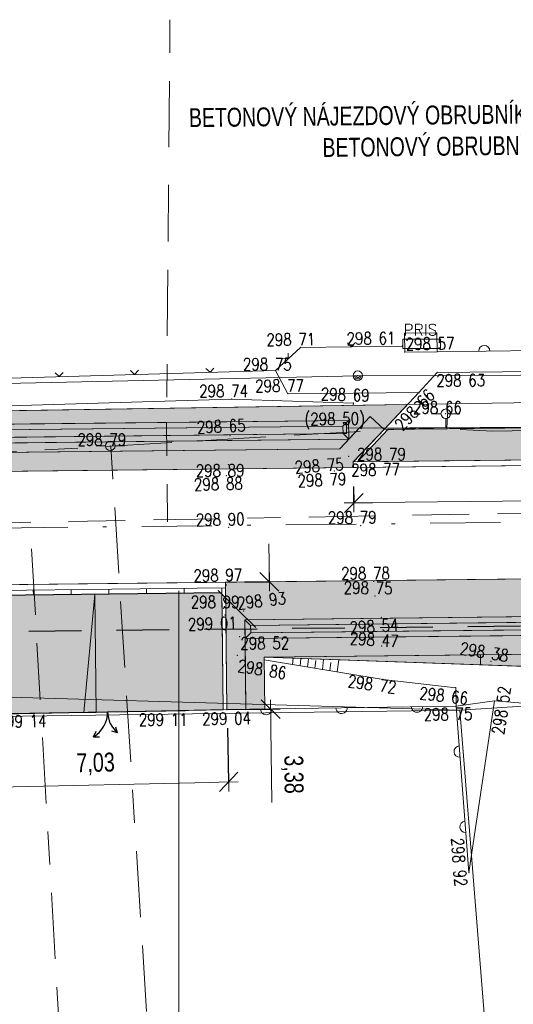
# Model space of a CAD drawing. Header units: metres. Extents: x -456831 to -456516, y -1111244 to -1111169.
# Tile 7 of 19: x -456774 to -456761, y -1111224 to -1111198. Entities that reach past the tile are written whole.
import ezdxf
from ezdxf.enums import TextEntityAlignment as Align

# ---------------------------------------------------------------- set-up
doc = ezdxf.new("R2010")
doc.units = ezdxf.units.M
doc.header["$MEASUREMENT"] = 0
for name, pattern in [('6.1622', [40, 3.5, -3, 7, -3, 3.5, 3.5, -3, 7, -3, 3.5]), ('6.2322', [40, 3.5, -3, 7, -4, 6, -3, 7, -3, 3.5]), ('DGN Style 2', [9.312694, 5.587616, -3.725078]), ('DGN Style 4', [14.909623, 7.450155, -3.725078, 0.009313, -3.725078])]:
    doc.linetypes.add(name, pattern=pattern)
doc.layers.get('0').update_dxf_attribs({"lineweight": 13})
for name, color, linetype, lineweight in [('BARVY_KOMUNIKACE', 254, 'Continuous', 0), ('BARVY_KRAJNICE', 101, 'Continuous', 0), ('BARVY_NASYP', 71, 'Continuous', 0), ('BARVY_OPRAVA_DLAZBA', 51, 'Continuous', 0), ('BARVY_VSAK', 9, 'Continuous', 0), ('HRANICE', 7, 'Continuous', 13), ('Hranice parcel', 9, 'Continuous', 13), ('HRANICE_VSTUP', 4, 'Continuous', 30), ('HRANY NAVRH', 1, 'Continuous', 13), ('HRANY_NASYP', 96, 'Continuous', 13), ('HRANY_ZELEN', 96, 'Continuous', 13), ('IS_CEZ_NN_NADZ', 1, 'Continuous', 0), ('IS_SMVAK_KANAL_SPL_TRASA', 32, '6.2322', 0), ('IS_SMVAK_VODA_TRASA', 5, '6.1622', 0), ('KOMUNIKACE_CHODNIK', 7, 'Continuous', 13), ('KOTY', 1, 'Continuous', 13), ('KRAJNICE', 1, 'Continuous', 13), ('OBJEKTY_BETONOVE_KONSTRUKCE', 7, 'Continuous', 13), ('ODV_ZLAB', 1, 'Continuous', 30), ('OSA', 1, 'DGN Style 4', 13), ('POPIS OBRUB', 1, 'Continuous', 13), ('POPIS ZLABU', 1, 'Continuous', 13), ('PRIPOJKY ZLABU', 1, 'DGN Style 2', 30), ('SITE_ELEKTRIKA', 7, 'Continuous', 13), ('SITE_KANALIZACE', 7, 'Continuous', 13), ('SITE_VODOVOD', 7, 'Continuous', 13), ('SKLONOVNIK', 1, 'Continuous', 0), ('SKRYTE_BODY', 7, 'Continuous', 0), ('SRAFY', 7, 'Continuous', 0), ('SRAFY NASYP', 96, 'Continuous', 13), ('TEREN', 7, 'Continuous', 13), ('VSAKOVACI_RYHA_POTRUBI', 32, 'DGN Style 2', 30), ('VYSKY', 34, 'Continuous', 0), ('VYSKY_OBRUBNIK', 34, 'Continuous', 0)]:
    doc.layers.add(name, color=color, linetype=linetype, lineweight=lineweight)
doc.styles.add('ARIAL', font='arial.ttf')
doc.styles.add('ROMANS', font='romans.shx')
doc.styles.add('Style-Arial', font='arial.ttf')
doc.styles.add('Style-Times New Roman', font='times.ttf')
doc.dimstyles.new('1 500', dxfattribs={"dimtxt": 1, "dimasz": 1, "dimexe": 0, "dimexo": 1, "dimgap": 0.5, "dimtad": 1, "dimzin": 0, "dimtxsty": 'Style-Times New Roman', "dimblk": 'KONCOVA ZNACKA KOTY_1.0', "dimcen": 0, "dimazin": 3, "dimtfac": 1, "dimtdec": 0, "dimtofl": 0, "dimtmove": 0, "dimatfit": 1, "dimldrblk": 'KONCOVA ZNACKA KOTY_1.0', "dimfxl": 0, "dimtolj": 1, "dimtzin": 0, "dimarcsym": 0})

# ---------------------------------------------------------------- blocks, each defined once
blk = doc.blocks.new('SOUP_V')
at = {"color": 0, "linetype": 'ByBlock', "lineweight": -2}
for p, q in [((-0.5, 0), (-1.5, 0)), ((0.5, 0), (1.5, 0))]:
    blk.add_line(p, q, dxfattribs=at)
blk.add_circle((0, 0), 0.5, dxfattribs=at)
blk.add_point((0, 0), dxfattribs=at)
blk = doc.blocks.new('HYDR_P')
at = {"color": 0, "linetype": 'ByBlock', "lineweight": -2}
for p, q in [((-0.5, 0), (-1.5, 0)), ((0.5, 0), (1.5, 0)), ((0, -0.5), (0, -1.5))]:
    blk.add_line(p, q, dxfattribs=at)
blk.add_circle((0, 0), 0.5, dxfattribs=at)
blk.add_point((0, 0), dxfattribs=at)
blk = doc.blocks.new('PRIS')
at = {"color": 0, "linetype": 'ByBlock', "lineweight": -2}
for p, q in [((-2, 0.5), (2, 0.5)), ((-2, -0.5), (-2, 0.5)), ((2, 0.5), (2, -0.5)), ((-2, -0.5), (2, -0.5))]:
    blk.add_line(p, q, dxfattribs=at)
at = {"color": 0, "linetype": 'Continuous', "lineweight": -2, "style": 'ROMANS'}
blk.add_text('PRIS', height=1.2, dxfattribs=at).set_placement((-1.927049, 0.899734))
blk = doc.blocks.new('SLOUPB')
at = {"color": 0, "linetype": 'ByBlock', "lineweight": -2}
blk.add_line((-0.5, 0), (0.5, 0), dxfattribs=at)
blk.add_circle((0, 0), 0.5, dxfattribs=at)
for radius in [0.35, 0.2]:
    blk.add_arc((0, 0), radius, 180, 0, dxfattribs=at)
blk = doc.blocks.new('VYUSTENI')
at = {"color": 0, "linetype": 'ByBlock', "lineweight": -2}
for p, q in [((0, 3.09), (0, 0)), ((0, 0), (-0.59, 0)), ((-0.59, 0), (-0.59, -0.39)), ((0, 0), (0.59, 0)), ((0.59, 0), (0.59, -0.39))]:
    blk.add_line(p, q, dxfattribs=at)
blk = doc.blocks.new('PLOTZDEN')
at = {"color": 0, "linetype": 'ByBlock', "lineweight": -2}
blk.add_arc((0, 0), 0.6, 270, 90, dxfattribs=at)
blk = doc.blocks.new('PLOTDRAT')
at = {"color": 0, "linetype": 'ByBlock', "lineweight": -2}
for q in [(0.424264, 0.424264), (0.424264, -0.424264)]:
    blk.add_line((0, 0), q, dxfattribs=at)
blk = doc.blocks.new('VJEZD')
at = {"color": 0, "linetype": 'ByBlock', "lineweight": -2}
for p, q in [((-1.01, 2.25), (-0.41, 2.06)), ((-1.01, 2.25), (-0.86, 1.63)), ((1.53, 2.61), (0.89, 2.62)), ((1.53, 2.61), (1.25, 2.04))]:
    blk.add_line(p, q, dxfattribs=at)
for centre, start, end in [((-3, 0), 0, 48.5493), ((3, 0), 119.4411, 180)]:
    blk.add_arc(centre, 3, start, end, dxfattribs=at)
blk = doc.blocks.new('KONCOVA ZNACKA KOTY_1.0')
blk.add_line((0, 0), (-1, 0))
at = {"layer": 'KOTY'}
for p, q in [((-0.5, -0.5), (0.5, 0.5)), ((-0.5, 0), (0.5, 0)), ((0, -0.5), (0, 0.5))]:
    blk.add_line(p, q, dxfattribs=at)
blk = doc.blocks.new('*D55')
at = {"layer": 'Defpoints', "color": 0, "linetype": 'Continuous', "lineweight": 30}
for p in [(-456749.852, -1111209.688), (-456765.531, -1111209.861), (-456749.842, -1111210.625)]:
    blk.add_point(p, dxfattribs=at)
at = {"layer": 'KOTY', "color": 0, "linetype": 'ByBlock', "lineweight": -2}
for p, q in [((-456749.847, -1111210.188), (-456749.842, -1111210.625)), ((-456765.526, -1111210.36), (-456765.521, -1111210.798))]:
    blk.add_line(p, q, dxfattribs=at)
at = {"layer": 'KOTY', "linetype": 'Continuous'}
blk.add_line((-456765.021, -1111210.792), (-456750.342, -1111210.631), dxfattribs=at)
at = {"layer": 'KOTY', "linetype": 'Continuous', "xscale": 0.5, "yscale": 0.5, "zscale": 0.5}
for p, rotation in [((-456749.842, -1111210.625), 0.6292936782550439), ((-456765.521, -1111210.798), 180.629293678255)]:
    blk.add_blockref('KONCOVA ZNACKA KOTY_1.0', p, dxfattribs=dict(at, rotation=rotation))
at = {"layer": 'KOTY', "color": 7, "linetype": 'Continuous', "insert": (-456756.496, -1111210.148), "char_height": 0.5, "attachment_point": 5, "rotation": 0.6293, "style": 'ARIAL'}
blk.add_mtext('\\A1;\\H1x;\\W0.75;15,68', dxfattribs=at)
blk = doc.blocks.new('*D57')
at = {"layer": 'Defpoints', "color": 0, "linetype": 'Continuous', "lineweight": 30}
for p in [(-456775.91, -1111216.417), (-456768.882, -1111216.26), (-456768.839, -1111218.189)]:
    blk.add_point(p, dxfattribs=at)
at = {"layer": 'KOTY', "color": 0, "linetype": 'ByBlock', "lineweight": -2}
for p, q in [((-456775.899, -1111216.917), (-456775.867, -1111218.346)), ((-456768.871, -1111216.76), (-456768.839, -1111218.189))]:
    blk.add_line(p, q, dxfattribs=at)
at = {"layer": 'KOTY', "linetype": 'Continuous'}
blk.add_line((-456775.367, -1111218.335), (-456769.339, -1111218.2), dxfattribs=at)
at = {"layer": 'KOTY', "linetype": 'Continuous', "xscale": 0.5, "yscale": 0.5, "zscale": 0.5}
for p, rotation in [((-456768.839, -1111218.189), 1.281161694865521), ((-456775.867, -1111218.346), 181.2811616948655)]:
    blk.add_blockref('KONCOVA ZNACKA KOTY_1.0', p, dxfattribs=dict(at, rotation=rotation))
at = {"layer": 'KOTY', "color": 7, "linetype": 'Continuous', "insert": (-456772.365, -1111217.717), "char_height": 0.5, "attachment_point": 5, "rotation": 1.2812, "style": 'ARIAL'}
blk.add_mtext('\\A1;\\H1x;\\W0.75;7,03', dxfattribs=at)
blk = doc.blocks.new('*D65')
at = {"layer": 'Defpoints', "color": 0, "linetype": 'Continuous', "lineweight": 30}
for p in [(-456768.919, -1111212.898), (-456767.759, -1111212.885), (-456768.882, -1111216.274)]:
    blk.add_point(p, dxfattribs=at)
at = {"layer": 'KOTY', "linetype": 'Continuous'}
for p, q in [((-456767.764, -1111212.385), (-456767.77, -1111211.885)), ((-456767.716, -1111216.761), (-456767.695, -1111218.736))]:
    blk.add_line(p, q, dxfattribs=at)
at = {"layer": 'KOTY', "color": 0, "linetype": 'ByBlock', "lineweight": -2}
for p, q in [((-456768.419, -1111212.892), (-456767.759, -1111212.885)), ((-456768.382, -1111216.269), (-456767.722, -1111216.261))]:
    blk.add_line(p, q, dxfattribs=at)
at = {"layer": 'KOTY', "linetype": 'Continuous', "xscale": 0.5, "yscale": 0.5, "zscale": 0.5}
for p, rotation in [((-456767.759, -1111212.885), 270.6292936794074), ((-456767.722, -1111216.261), 90.62929367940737)]:
    blk.add_blockref('KONCOVA ZNACKA KOTY_1.0', p, dxfattribs=dict(at, rotation=rotation))
at = {"layer": 'KOTY', "color": 7, "linetype": 'Continuous', "insert": (-456767.152, -1111217.992), "char_height": 0.5, "attachment_point": 5, "rotation": 270.6293, "style": 'ARIAL'}
blk.add_mtext('\\A1;\\H1x;\\W0.75;3,38', dxfattribs=at)

msp = doc.modelspace()

# ---------------------------------------------------------------- hatches: boundary and pattern name
at = {"layer": 'BARVY_KRAJNICE', "ltscale": 0.25}
for points in [[(-456765.654, -1111209.112), (-456765.66, -1111208.612), (-456784.19, -1111208.815), (-456784.193, -1111208.507), (-456783.332, -1111208.493), (-456782.538, -1111208.517), (-456780.941, -1111208.456), (-456764.097, -1111208.195), (-456764.719, -1111208.852), (-456765.082, -1111208.508)], [(-456784.676, -1111210.071), (-456784.693, -1111208.514), (-456784.193, -1111208.507), (-456784.19, -1111208.815), (-456784.184, -1111209.315), (-456784.182, -1111209.565), (-456765.894, -1111209.364), (-456765.654, -1111209.112), (-456765.082, -1111208.508), (-456764.719, -1111208.852), (-456765.533, -1111209.711), (-456765.531, -1111209.861)], [(-456784.038, -1111208.964), (-456784.19, -1111208.815), (-456765.66, -1111208.612), (-456765.808, -1111208.763)], [(-456765.654, -1111209.112), (-456765.806, -1111208.963), (-456765.808, -1111208.763), (-456765.66, -1111208.612)], [(-456784.036, -1111209.164), (-456784.038, -1111208.964), (-456765.808, -1111208.763), (-456765.806, -1111208.963)], [(-456784.184, -1111209.315), (-456784.036, -1111209.164), (-456765.806, -1111208.963), (-456765.654, -1111209.112)], [(-456714.028, -1111217.117, 0.01785), (-456711.775, -1111217.492), (-456710.815, -1111219.189), (-456710.269, -1111219.137), (-456711.463, -1111217.027, -0.019827), (-456713.928, -1111216.627), (-456725.993, -1111214.175, 0.052921), (-456742.489, -1111212.608), (-456768.919, -1111212.898), (-456768.917, -1111213.048), (-456768.882, -1111216.274), (-456768.382, -1111216.266), (-456768.403, -1111214.392), (-456768.408, -1111213.892), (-456742.478, -1111213.608, -0.052921), (-456726.192, -1111215.155), (-456718.085, -1111216.803), (-456717.641, -1111216.804), (-456715.534, -1111216.811)], [(-456742.473, -1111214.108), (-456768.403, -1111214.392), (-456768.382, -1111216.266), (-456767.882, -1111216.258), (-456767.897, -1111214.887), (-456755.594, -1111214.752), (-456740.675, -1111214.473), (-456733.987, -1111214.9), (-456740.67, -1111214.109, 0.005852)]]:
    msp.add_hatch(color=256, dxfattribs=at).paths.add_polyline_path(points)
at = {"layer": 'BARVY_NASYP', "ltscale": 0.25}
for points in [[(-456784.182, -1111209.565), (-456784.184, -1111209.315), (-456765.654, -1111209.112), (-456765.894, -1111209.364)], [(-456760.59, -1111215.142), (-456767.897, -1111214.887), (-456755.594, -1111214.752), (-456740.675, -1111214.473), (-456755.591, -1111215.024)]]:
    msp.add_hatch(color=256, dxfattribs=at).paths.add_polyline_path(points)
at = {"layer": 'BARVY_OPRAVA_DLAZBA', "ltscale": 0.25}
for points in [[(-456765.421, -1111209.709), (-456764.607, -1111208.85), (-456750.86, -1111208.699), (-456749.969, -1111209.54)], [(-456775.81, -1111216.415), (-456775.845, -1111213.259), (-456769.016, -1111213.184), (-456768.982, -1111216.276)]]:
    msp.add_hatch(color=256, dxfattribs=at).paths.add_polyline_path(points)
at = {"layer": 'BARVY_VSAK', "ltscale": 0.25}
for points in [[(-456726.192, -1111215.155, 0.052921), (-456742.478, -1111213.608), (-456768.408, -1111213.892), (-456768.256, -1111214.041), (-456742.477, -1111213.758, -0.052921), (-456726.222, -1111215.302), (-456718.262, -1111216.92), (-456718.085, -1111216.803)], [(-456726.222, -1111215.302, 0.052921), (-456742.477, -1111213.758), (-456768.256, -1111214.041), (-456768.254, -1111214.241), (-456742.474, -1111213.958, -0.052921), (-456726.262, -1111215.498), (-456718.302, -1111217.116), (-456718.262, -1111216.92)], [(-456768.403, -1111214.392), (-456768.408, -1111213.892), (-456768.256, -1111214.041), (-456768.254, -1111214.241)], [(-456726.292, -1111215.645), (-456718.185, -1111217.293), (-456718.302, -1111217.116), (-456726.262, -1111215.498, 0.052921), (-456742.474, -1111213.958), (-456768.254, -1111214.241), (-456768.403, -1111214.392), (-456742.473, -1111214.108, -0.052921)]]:
    msp.add_hatch(color=256, dxfattribs=at).paths.add_polyline_path(points)
at = {"layer": 'SKLONOVNIK', "ltscale": 0.25}
msp.add_hatch(color=256, dxfattribs=at).paths.add_polyline_path([(-456772.677, -1111216.351), (-456772.389, -1111213.221), (-456772.354, -1111216.345)])

# ---------------------------------------------------------------- linework, layer by layer
at = {"layer": 'BARVY_KOMUNIKACE', "ltscale": 0.25, "flags": 128}
for points in [[(-456668.942, -1111208.542, 0.024809), (-456693.634, -1111212.07), (-456702.229, -1111213.737, -0.098325), (-456713.331, -1111213.687), (-456725.395, -1111211.236, 0.052921), (-456742.522, -1111209.608), (-456749.852, -1111209.688), (-456765.531, -1111209.861), (-456784.676, -1111210.071), (-456788.312, -1111210.111), (-456818.051, -1111210.437, -0.236038), (-456830.115, -1111204.571)], [(-456830.115, -1111213.556, 0.001344), (-456824.73, -1111213.511), (-456814.395, -1111213.397), (-456798.647, -1111213.224), (-456787.338, -1111213.1), (-456781.464, -1111213.036), (-456775.948, -1111212.975), (-456768.919, -1111212.898), (-456742.489, -1111212.608, -0.052921), (-456725.993, -1111214.175), (-456713.928, -1111216.627, 0.098325), (-456701.658, -1111216.682), (-456696.471, -1111215.677), (-456693.063, -1111215.016, -0.024809), (-456668.666, -1111211.529)]]:
    msp.add_lwpolyline(points, format="xyb", dxfattribs=at)
at = {"layer": 'BARVY_KRAJNICE', "ltscale": 0.25, "flags": 128}
for points in [[(-456783.332, -1111208.493), (-456784.193, -1111208.507), (-456784.19, -1111208.815), (-456765.66, -1111208.612), (-456765.654, -1111209.112), (-456765.082, -1111208.508), (-456764.719, -1111208.852), (-456764.097, -1111208.195), (-456780.941, -1111208.456), (-456782.538, -1111208.517)], [(-456784.19, -1111208.815), (-456784.193, -1111208.507), (-456784.693, -1111208.514), (-456784.676, -1111210.071), (-456765.531, -1111209.861), (-456765.533, -1111209.711), (-456764.719, -1111208.852), (-456765.082, -1111208.508), (-456765.654, -1111209.112), (-456765.894, -1111209.364), (-456784.182, -1111209.565), (-456784.184, -1111209.315)], [(-456765.66, -1111208.612), (-456784.19, -1111208.815), (-456784.038, -1111208.964), (-456765.808, -1111208.763)], [(-456765.654, -1111209.112), (-456765.66, -1111208.612), (-456765.808, -1111208.763), (-456765.806, -1111208.963)], [(-456765.808, -1111208.763), (-456784.038, -1111208.964), (-456784.036, -1111209.164), (-456765.806, -1111208.963)], [(-456765.806, -1111208.963), (-456784.036, -1111209.164), (-456784.184, -1111209.315), (-456765.654, -1111209.112)]]:
    msp.add_lwpolyline(points, close=True, dxfattribs=at)
for points in [[(-456714.028, -1111217.117, 0.01785), (-456711.775, -1111217.492), (-456710.815, -1111219.189), (-456710.269, -1111219.137), (-456711.463, -1111217.027, -0.019827), (-456713.928, -1111216.627), (-456725.993, -1111214.175, 0.052921), (-456742.489, -1111212.608), (-456768.919, -1111212.898), (-456768.917, -1111213.048), (-456768.882, -1111216.274), (-456768.382, -1111216.266), (-456768.403, -1111214.392), (-456768.408, -1111213.892), (-456742.478, -1111213.608, -0.052921), (-456726.192, -1111215.155), (-456718.085, -1111216.803), (-456717.641, -1111216.804), (-456715.534, -1111216.811)], [(-456742.473, -1111214.108), (-456768.403, -1111214.392), (-456768.382, -1111216.266), (-456767.882, -1111216.258), (-456767.897, -1111214.887), (-456755.594, -1111214.752), (-456740.675, -1111214.473), (-456733.987, -1111214.9), (-456740.67, -1111214.109, 0.005852)]]:
    msp.add_lwpolyline(points, format="xyb", close=True, dxfattribs=at)
at = {"layer": 'BARVY_NASYP', "ltscale": 0.25, "flags": 128}
for points in [[(-456765.894, -1111209.364), (-456765.654, -1111209.112), (-456784.184, -1111209.315), (-456784.182, -1111209.565)], [(-456760.59, -1111215.142), (-456755.591, -1111215.024), (-456740.675, -1111214.473), (-456755.594, -1111214.752), (-456767.897, -1111214.887)]]:
    msp.add_lwpolyline(points, close=True, dxfattribs=at)
at = {"layer": 'BARVY_OPRAVA_DLAZBA', "ltscale": 0.25, "flags": 128}
for points in [[(-456749.969, -1111209.54), (-456750.86, -1111208.699), (-456764.607, -1111208.85), (-456765.421, -1111209.709)], [(-456769.016, -1111213.184), (-456775.845, -1111213.259), (-456775.81, -1111216.415), (-456768.982, -1111216.276)]]:
    msp.add_lwpolyline(points, close=True, dxfattribs=at)
at = {"layer": 'BARVY_VSAK', "ltscale": 0.25, "flags": 128}
for points in [[(-456726.192, -1111215.155, 0.052921), (-456742.478, -1111213.608), (-456768.408, -1111213.892), (-456768.256, -1111214.041), (-456742.477, -1111213.758, -0.052921), (-456726.222, -1111215.302), (-456718.262, -1111216.92), (-456718.085, -1111216.803)], [(-456726.222, -1111215.302, 0.052921), (-456742.477, -1111213.758), (-456768.256, -1111214.041), (-456768.254, -1111214.241), (-456742.474, -1111213.958, -0.052921), (-456726.262, -1111215.498), (-456718.302, -1111217.116), (-456718.262, -1111216.92)], [(-456726.292, -1111215.645), (-456718.185, -1111217.293), (-456718.302, -1111217.116), (-456726.262, -1111215.498, 0.052921), (-456742.474, -1111213.958), (-456768.254, -1111214.241), (-456768.403, -1111214.392), (-456742.473, -1111214.108, -0.052921)]]:
    msp.add_lwpolyline(points, format="xyb", close=True, dxfattribs=at)
msp.add_lwpolyline([(-456768.254, -1111214.241), (-456768.256, -1111214.041), (-456768.408, -1111213.892), (-456768.403, -1111214.392)], close=True, dxfattribs=at)
at = {"layer": 'HRANICE', "ltscale": 0.25}
for p, q in [((-456767.594, -1111207.288), (-456766.932, -1111206.679)), ((-456766.932, -1111206.679), (-456764.231, -1111206.645)), ((-456763.309, -1111206.796), (-456758.81, -1111206.735)), ((-456775.069, -1111207.503), (-456767.594, -1111207.288)), ((-456767.594, -1111207.288), (-456767.267, -1111207.907)), ((-456768.882, -1111216.274), (-456762.806, -1111216.178)), ((-456762.806, -1111216.178), (-456762.467, -1111220.587)), ((-456774.618, -1111216.375), (-456774.105, -1111216.367)), ((-456769.989, -1111216.297), (-456768.882, -1111216.274))]:
    msp.add_line(p, q, dxfattribs=at)
at = {"layer": 'Hranice parcel', "ltscale": 0.25}
for p, q in [((-456746.94, -1111207.93), (-456782.5, -1111208.48)), ((-456830.115, -1111214.352), (-456762.71, -1111216.29)), ((-456762.71, -1111216.29), (-456780.73, -1111216.53)), ((-456760.602, -1111242.314), (-456762.71, -1111216.29))]:
    msp.add_line(p, q, dxfattribs=at)
at = {"layer": 'Hranice parcel', "ltscale": 0.25, "flags": 128}
msp.add_lwpolyline([(-456748.16, -1111222.46), (-456748.6, -1111215.4), (-456762.71, -1111216.29)], dxfattribs=at)
at = {"layer": 'HRANICE_VSTUP', "ltscale": 0.25}
msp.add_line((-456774.105, -1111216.367), (-456769.989, -1111216.297), dxfattribs=at)
at = {"layer": 'HRANY NAVRH', "ltscale": 0.25}
for p, q in [((-456764.719, -1111208.852), (-456765.533, -1111209.711)), ((-456764.607, -1111208.85), (-456765.421, -1111209.709)), ((-456750.745, -1111208.698), (-456764.719, -1111208.852)), ((-456742.522, -1111209.608), (-456818.051, -1111210.437)), ((-456749.854, -1111209.538), (-456765.533, -1111209.711)), ((-456765.533, -1111209.711), (-456765.531, -1111209.861)), ((-456742.489, -1111212.608), (-456824.73, -1111213.511)), ((-456768.917, -1111213.048), (-456775.946, -1111213.125)), ((-456768.982, -1111216.276), (-456769.017, -1111213.049)), ((-456768.882, -1111216.274), (-456768.919, -1111212.898)), ((-456775.91, -1111216.417), (-456768.882, -1111216.274))]:
    msp.add_line(p, q, dxfattribs=at)
at = {"layer": 'HRANY_NASYP', "ltscale": 0.25}
msp.add_line((-456760.59, -1111215.142), (-456767.897, -1111214.887), dxfattribs=at)
at = {"layer": 'HRANY_ZELEN', "ltscale": 0.25}
for p, q in [((-456764.097, -1111208.195), (-456780.941, -1111208.456)), ((-456764.719, -1111208.852), (-456764.097, -1111208.195)), ((-456755.594, -1111214.752), (-456767.897, -1111214.887)), ((-456767.882, -1111216.258), (-456767.897, -1111214.887)), ((-456767.882, -1111216.258), (-456768.382, -1111216.266))]:
    msp.add_line(p, q, dxfattribs=at)
at = {"layer": 'IS_CEZ_NN_NADZ', "ltscale": 0.25}
for points in [[(-456765.414, -1111207.429), (-456728.763, -1111207.28)], [(-456802.401, -1111208.236), (-456765.414, -1111207.429)]]:
    msp.add_lwpolyline(points, dxfattribs=at)
at = {"layer": 'IS_SMVAK_KANAL_SPL_TRASA', "ltscale": 0.25}
for p, q in [((-456770.393, -1111198.002), (-456770.485, -1111208.678)), ((-456770.485, -1111208.678), (-456770.462, -1111211.298)), ((-456786.581, -1111211.53), (-456736.835, -1111210.641)), ((-456773.052, -1111229.488), (-456774.102, -1111211.365))]:
    msp.add_line(p, q, dxfattribs=at)
at = {"layer": 'IS_SMVAK_VODA_TRASA', "ltscale": 0.25}
msp.add_line((-456771.962, -1111209.294), (-456770.695, -1111229.316), dxfattribs=at)
for points in [[(-456581.652, -1111200.39), (-456581.82, -1111200.42), (-456613.57, -1111203.17), (-456643.84, -1111205.94), (-456680.35, -1111208.96), (-456707.6, -1111211.36), (-456740.94, -1111208.56), (-456761.83, -1111208.9), (-456763.052, -1111208.842)], [(-456763.03, -1111208.38), (-456763.04, -1111208.63), (-456763.052, -1111208.842)], [(-456763.052, -1111208.842), (-456763.73, -1111208.81), (-456789.907, -1111210.35), (-456797.28, -1111210.45), (-456804.61, -1111210.53)]]:
    msp.add_lwpolyline(points, dxfattribs=at)
at = {"layer": 'KOMUNIKACE_CHODNIK', "ltscale": 0.25}
for p, q in [((-456763.795, -1111207.877), (-456763.307, -1111207.342)), ((-456763.307, -1111207.342), (-456758.83, -1111207.308)), ((-456764.719, -1111208.852), (-456763.795, -1111207.877)), ((-456765.521, -1111209.698), (-456764.719, -1111208.852))]:
    msp.add_line(p, q, dxfattribs=at)
at = {"layer": 'KRAJNICE', "ltscale": 0.25}
for p, q in [((-456765.66, -1111208.612), (-456784.19, -1111208.815)), ((-456765.082, -1111208.508), (-456765.894, -1111209.364)), ((-456765.654, -1111209.112), (-456765.66, -1111208.612)), ((-456765.082, -1111208.508), (-456764.719, -1111208.852)), ((-456765.654, -1111209.112), (-456784.184, -1111209.315)), ((-456765.894, -1111209.364), (-456784.182, -1111209.565)), ((-456742.478, -1111213.608), (-456768.408, -1111213.892)), ((-456768.382, -1111216.266), (-456768.408, -1111213.892)), ((-456742.473, -1111214.108), (-456768.403, -1111214.392)), ((-456768.382, -1111216.266), (-456768.882, -1111216.274))]:
    msp.add_line(p, q, dxfattribs=at)
at = {"layer": 'KRAJNICE', "lineweight": 0, "ltscale": 0.25}
for p, q in [((-456765.808, -1111208.763), (-456765.66, -1111208.612)), ((-456765.808, -1111208.763), (-456784.038, -1111208.964)), ((-456765.806, -1111208.963), (-456765.808, -1111208.763)), ((-456765.806, -1111208.963), (-456784.036, -1111209.164)), ((-456765.806, -1111208.963), (-456765.654, -1111209.112)), ((-456742.477, -1111213.758), (-456768.256, -1111214.041)), ((-456768.408, -1111213.892), (-456768.256, -1111214.041)), ((-456768.254, -1111214.241), (-456768.256, -1111214.041)), ((-456742.474, -1111213.958), (-456768.254, -1111214.241)), ((-456768.403, -1111214.392), (-456768.254, -1111214.241))]:
    msp.add_line(p, q, dxfattribs=at)
at = {"layer": 'OBJEKTY_BETONOVE_KONSTRUKCE', "ltscale": 0.25}
for p, q in [((-456764.173, -1111206.306), (-456763.315, -1111206.296)), ((-456764.167, -1111206.806), (-456764.173, -1111206.306)), ((-456763.315, -1111206.296), (-456763.309, -1111206.796)), ((-456764.167, -1111206.806), (-456763.309, -1111206.796))]:
    msp.add_line(p, q, dxfattribs=at)
at = {"layer": 'ODV_ZLAB', "lineweight": 0, "ltscale": 0.25}
for p, q in [((-456773.016, -1111213.228), (-456773.017, -1111213.093)), ((-456772.016, -1111213.217), (-456772.017, -1111213.082)), ((-456771.016, -1111213.206), (-456771.017, -1111213.071)), ((-456770.016, -1111213.195), (-456770.017, -1111213.06)), ((-456774.016, -1111213.239), (-456774.017, -1111213.104))]:
    msp.add_line(p, q, dxfattribs=at)
at = {"layer": 'ODV_ZLAB', "ltscale": 0.25}
msp.add_line((-456769.016, -1111213.184), (-456775.845, -1111213.259), dxfattribs=at)
at = {"layer": 'OSA', "ltscale": 0.25}
msp.add_line((-456742.506, -1111211.108), (-456824.747, -1111212.011), dxfattribs=at)
at = {"layer": 'POPIS ZLABU', "ltscale": 0.25}
msp.add_line((-456770.162, -1111224.527), (-456770.162, -1111213.129), dxfattribs=at)
at = {"layer": 'PRIPOJKY ZLABU', "ltscale": 0.25}
msp.add_line((-456769.117, -1111213.118), (-456768.073, -1111214.139), dxfattribs=at)
at = {"layer": 'SITE_KANALIZACE', "ltscale": 0.25}
msp.add_line((-456749.667, -1111208.737), (-456765.713, -1111208.815), dxfattribs=at)
at = {"layer": 'SKLONOVNIK', "ltscale": 0.25, "flags": 128}
msp.add_lwpolyline([(-456772.389, -1111213.221), (-456772.677, -1111216.351), (-456772.354, -1111216.345)], close=True, dxfattribs=at)
at = {"layer": 'SKRYTE_BODY', "ltscale": 0.25}
for p in [(-456766.932, -1111206.679), (-456764.231, -1111206.645), (-456764.167, -1111206.806), (-456763.309, -1111206.796), (-456763.309, -1111206.796), (-456767.594, -1111207.288), (-456767.594, -1111207.288), (-456763.307, -1111207.342), (-456765.414, -1111207.429), (-456765.414, -1111207.429), (-456763.795, -1111207.877), (-456763.795, -1111207.877), (-456763.795, -1111207.877), (-456768.759, -1111208.05), (-456767.267, -1111207.907), (-456767.267, -1111207.907), (-456765.529, -1111208.153), (-456765.713, -1111208.815), (-456768.806, -1111209.022), (-456765.652, -1111209.565), (-456765.521, -1111209.698), (-456765.521, -1111209.698), (-456768.846, -1111209.782), (-456766.038, -1111209.95), (-456766.038, -1111209.95), (-456765.521, -1111209.708), (-456765.521, -1111209.708), (-456768.897, -1111210.079), (-456768.838, -1111211.444), (-456765.334, -1111211.397), (-456768.901, -1111212.973), (-456768.901, -1111212.973), (-456764.991, -1111212.873), (-456764.954, -1111213.264), (-456768.971, -1111213.583), (-456768.971, -1111213.583), (-456768.971, -1111213.583), (-456768.971, -1111213.593), (-456768.938, -1111213.77), (-456768.938, -1111213.77), (-456768.938, -1111213.77), (-456768.938, -1111213.77), (-456768.437, -1111213.66), (-456768.437, -1111213.66), (-456764.791, -1111213.825), (-456768.542, -1111214.341), (-456768.542, -1111214.341), (-456764.782, -1111214.587), (-456768.606, -1111214.839), (-456768.606, -1111214.839), (-456768.606, -1111214.839), (-456761.879, -1111214.994), (-456764.743, -1111215.474), (-456762.816, -1111215.693), (-456762.816, -1111215.693), (-456762.806, -1111216.178), (-456762.806, -1111216.178), (-456762.806, -1111216.178), (-456761.785, -1111216.043), (-456761.785, -1111216.043), (-456761.785, -1111216.043), (-456774.105, -1111216.367), (-456769.989, -1111216.297), (-456768.882, -1111216.274), (-456768.882, -1111216.274), (-456768.882, -1111216.274), (-456762.467, -1111220.587), (-456762.467, -1111220.587)]:
    msp.add_point(p, dxfattribs=at)
at = {"layer": 'SRAFY', "ltscale": 0.25}
for p, q in [((-456767.142, -1111215.08), (-456767.123, -1111214.914)), ((-456766.945, -1111215.112), (-456766.923, -1111214.921)), ((-456766.747, -1111215.145), (-456766.722, -1111214.928)), ((-456766.549, -1111215.177), (-456766.526, -1111214.971)), ((-456766.352, -1111215.21), (-456766.321, -1111214.942)), ((-456766.154, -1111215.242), (-456766.129, -1111215.025)), ((-456765.957, -1111215.275), (-456765.92, -1111214.956))]:
    msp.add_line(p, q, dxfattribs=at)
at = {"layer": 'SRAFY NASYP', "ltscale": 0.25}
for p, q in [((-456762.16, -1111215.087), (-456762.163, -1111214.824)), ((-456761.661, -1111214.961), (-456761.663, -1111214.818))]:
    msp.add_line(p, q, dxfattribs=at)
at = {"layer": 'TEREN', "ltscale": 0.25}
for p, q in [((-456767.267, -1111207.907), (-456763.795, -1111207.877)), ((-456768.759, -1111208.05), (-456775.979, -1111208.266)), ((-456765.529, -1111208.153), (-456768.759, -1111208.05)), ((-456765.535, -1111208.218), (-456765.529, -1111208.153)), ((-456767.896, -1111214.956), (-456764.743, -1111215.474)), ((-456764.743, -1111215.474), (-456762.816, -1111215.693)), ((-456762.816, -1111215.693), (-456762.806, -1111216.178)), ((-456762.806, -1111216.178), (-456761.785, -1111216.043)), ((-456762.467, -1111220.587), (-456761.785, -1111216.043)), ((-456761.785, -1111216.043), (-456757.824, -1111216.366))]:
    msp.add_line(p, q, dxfattribs=at)
at = {"layer": 'VSAKOVACI_RYHA_POTRUBI', "ltscale": 0.25}
msp.add_line((-456742.475, -1111213.858), (-456780.8, -1111214.278), dxfattribs=at)

# ---------------------------------------------------------------- block references
at = {"layer": 'HRANICE', "ltscale": 0.25, "xscale": 0.25, "yscale": 0.25, "zscale": 0.25}
for name, p, rotation in [('PLOTDRAT', (-456765.581, -1111206.662), 90.7211972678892), ('PLOTDRAT', (-456767.263, -1111206.984), 132.612180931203), ('PLOTZDEN', (-456762.059, -1111206.779), 90.7768011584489), ('PLOTDRAT', (-456773.331, -1111207.453), 91.64751803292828), ('PLOTDRAT', (-456771.331, -1111207.396), 91.64751803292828), ('PLOTDRAT', (-456769.332, -1111207.338), 91.64751803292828), ('PLOTZDEN', (-456765.844, -1111216.226), 270.9051904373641), ('PLOTZDEN', (-456763.844, -1111216.194), 270.9051904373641), ('PLOTZDEN', (-456767.844, -1111216.258), 270.9051904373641), ('PLOTZDEN', (-456762.713, -1111217.385), 184.3967178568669), ('PLOTZDEN', (-456762.56, -1111219.38), 184.3967178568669)]:
    msp.add_blockref(name, p, dxfattribs=dict(at, rotation=rotation))
at = {"layer": 'HRANICE_VSTUP', "ltscale": 0.25, "xscale": 0.25, "yscale": 0.25, "zscale": 0.25, "rotation": 180.9743240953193}
msp.add_blockref('VJEZD', (-456772.047, -1111216.332), dxfattribs=at)
at = {"layer": 'SITE_ELEKTRIKA', "ltscale": 0.25, "xscale": 0.25, "yscale": 0.25, "zscale": 0.25}
for name, p in [('PRIS', (-456763.723, -1111206.588)), ('SLOUPB', (-456765.414, -1111207.429)), ('SLOUPB', (-456765.414, -1111207.429))]:
    msp.add_blockref(name, p, dxfattribs=at)
at = {"layer": 'SITE_KANALIZACE', "ltscale": 0.25, "xscale": 0.25, "yscale": 0.25, "zscale": 0.25, "rotation": 270.278513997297}
msp.add_blockref('VYUSTENI', (-456765.713, -1111208.815), dxfattribs=at)
at = {"layer": 'SITE_VODOVOD', "ltscale": 0.25, "xscale": 0.25, "yscale": 0.25, "zscale": 0.25}
for name, p in [('HYDR_P', (-456763.083, -1111208.436)), ('SOUP_V', (-456771.975, -1111209.288))]:
    msp.add_blockref(name, p, dxfattribs=at)

# ---------------------------------------------------------------- texts
at = {"layer": 'POPIS OBRUB', "style": 'Style-Arial', "width": 0.74}
for s, p in [('BETONOVÝ NÁJEZDOVÝ OBRUBNÍK 150/150 DL. 16 m', (-456756.68, -1111200.452)), ('BETONOVÝ OBRUBNÍK 100/250 DL. 3 m', (-456756.671, -1111201.282))]:
    msp.add_text(s, height=0.5, rotation=0.6293, dxfattribs=at).set_placement(p, align=Align.MIDDLE_RIGHT)
at = {"layer": 'VYSKY', "style": 'ROMANS', "width": 0.8}
for s, rotation, p in [('298 71 ', 0.7212, (-456767.1, -1111206.631)), ('298 61 ', 0.7212, (-456764.973, -1111206.602)), ('298 57 ', 0.7768, (-456763.407, -1111206.743)), ('298 77 ', 0.4951, (-456767.397, -1111207.858)), ('298 63 ', 0.4351, (-456762.595, -1111207.714)), ('298 74 ', 359.9436, (-456768.883, -1111208)), ('298 69 ', 358.1735, (-456765.664, -1111208.099)), ('298 66 ', 46.5342, (-456763.727, -1111208.381)), ('(298 50) ', 0.2785, (-456765.937, -1111208.734)), ('298 65 ', 2.5789, (-456768.94, -1111208.928)), ('298 75 ', 3.8867, (-456766.339, -1111209.969)), ('298 89 ', 0.4086, (-456768.974, -1111210.105)), ('298 77 ', 1.101, (-456764.848, -1111210.077)), ('298 88 ', 1.496, (-456769.017, -1111210.457)), ('298 79 ', 2.5835, (-456766.269, -1111210.347)), ('298 90 ', 1.1831, (-456768.969, -1111211.397)), ('298 79 ', 0.5698, (-456765.471, -1111211.348)), ('298 97 ', 1.1532, (-456769.033, -1111212.876)), ('298 78 ', 0.3385, (-456765.121, -1111212.824)), ('298 75 ', 359.2119, (-456765.053, -1111213.213)), ('298 93 ', 6.4864, (-456767.859, -1111213.539)), ('299 01 ', 1.9048, (-456769.176, -1111214.155)), ('298 54 ', 3.6355, (-456764.883, -1111214.223)), ('298 52 ', 0.3837, (-456767.791, -1111214.675)), ('298 47 ', 356.2567, (-456764.901, -1111214.592)), ('298 38 ', 350.6218, (-456761.999, -1111214.923)), ('298 86 ', 350.6652, (-456767.89, -1111215.383)), ('298 72 ', 352.0907, (-456764.969, -1111215.775)), ('298 66 ', 353.5163, (-456763.066, -1111216.076)), ('298 52 ', 81.4643, (-456761.433, -1111216.227)), ('298 75 ', 0.9052, (-456762.93, -1111216.555)), ('299 14 ', 0.9339, (-456774.223, -1111216.744)), ('299 04 ', 1.0477, (-456768.801, -1111216.668)), ('298 92 ', 274.3967, (-456762.883, -1111220.416))]:
    msp.add_text(s, height=0.325, rotation=rotation, dxfattribs=at).set_placement(p, align=Align.CENTER)
for s, p in [('298 75 ', (-456767.724, -1111207.288)), ('298 66 ', (-456763.213, -1111208.436)), ('298 79 ', (-456772.111, -1111209.288)), ('298 99 ', (-456769.107, -1111213.583)), ('299 11 ', (-456770.484, -1111216.699))]:
    msp.add_text(s, height=0.325, dxfattribs=at).set_placement(p, align=Align.CENTER)
at = {"layer": 'VYSKY_OBRUBNIK', "style": 'ROMANS', "width": 0.8}
msp.add_text('298 79 ', height=0.325, dxfattribs=at).set_placement((-456764.699, -1111209.671), align=Align.CENTER)

# ---------------------------------------------------------------- dimensions: what is measured, and where the dimension line sits
at = {"layer": 'KOTY', "linetype": 'Continuous'}
for base, p1, p2, angle, picture, middle in [((-456749.842, -1111210.625), (-456765.531, -1111209.861), (-456749.852, -1111209.688), 0.6293, '*D55', (-456756.49, -1111210.698)), ((-456767.759, -1111212.885), (-456768.882, -1111216.274), (-456768.919, -1111212.898), 90.6293, '*D65', (-456767.703, -1111217.998))]:
    dim = msp.add_linear_dim(base=base, p1=p1, p2=p2, angle=angle, text='\\H1x;\\W0.75;<>', dimstyle='1 500', override={"dimscale": 0, "dimtxt": 0.5, "dimasz": 0.5, "dimexo": 0.5, "dimgap": 0.25, "dimtxsty": 'ARIAL', "dimclrd": 256, "dimclrt": 7, "dimtdec": 2, "dimlwd": 65535}, dxfattribs=at)
    dim.commit()
    dim.dimension.update_dxf_attribs({"geometry": picture, "text_midpoint": middle, "dimtype": 160})
dim = msp.add_linear_dim(base=(-456768.839, -1111218.189), p1=(-456775.91, -1111216.417), p2=(-456768.882, -1111216.26), angle=1.2812, text='\\H1x;\\W0.75;<>', dimstyle='1 500', override={"dimscale": 0, "dimtxt": 0.5, "dimasz": 0.5, "dimexo": 0.5, "dimgap": 0.25, "dimtxsty": 'ARIAL', "dimclrd": 256, "dimclrt": 7, "dimtdec": 2, "dimlwd": 65535}, dxfattribs=at)
dim.commit()
dim.dimension.update_dxf_attribs({"geometry": '*D57', "text_midpoint": (-456772.365, -1111217.717)})

doc.saveas('drawing.dxf')
